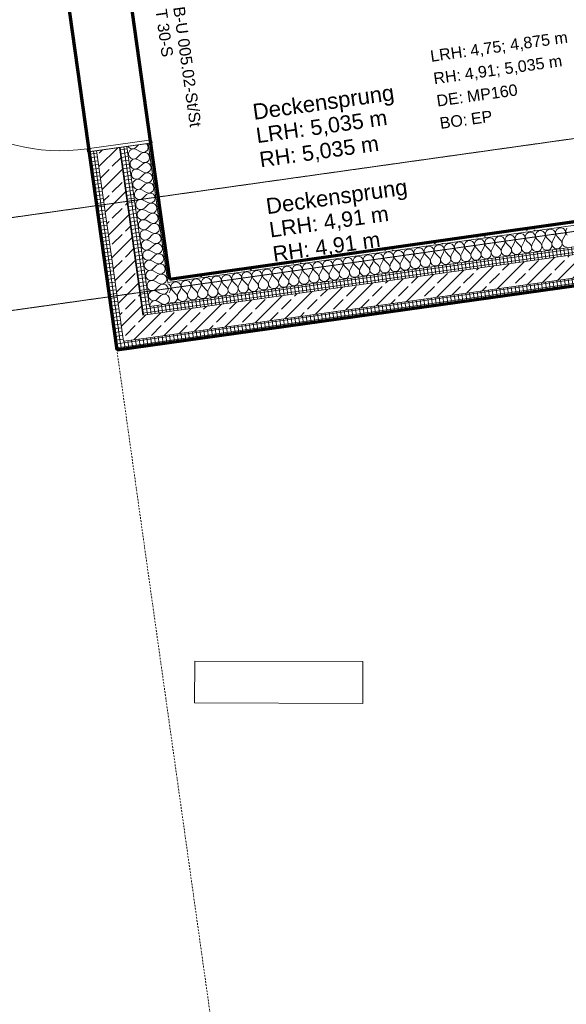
# Model space of a CAD drawing. Header units: millimetres. Extents: x 1523 to 73943, y -91729 to 10268.
# Tile 16 of 39: x 55017 to 58582, y -63462 to -57042. Entities that reach past the tile are written whole.
import ezdxf

# ---------------------------------------------------------------- set-up
doc = ezdxf.new("R2010")
doc.units = ezdxf.units.MM
for name, pattern in [('CAx_nichtHalbton', [20001.0584, 10000, -0.5292, 10000, -0.5292]), ('IMPORT-STRICHPUNKT _7_', [20, 10, -5, 0, -5]), ('IMPORT-VERDECKT _8_', [7.5, 5, -2.5])]:
    doc.linetypes.add(name, pattern=pattern)
for name, color, linetype, lineweight, true_color in [('30 A--Träger _ Dachkonstruktion', 7, 'IMPORT-VERDECKT _8_', 13, 0x656565), ('90 A--Achsraster _1_50_', 7, 'IMPORT-STRICHPUNKT _7_', 13, 0x656565), ('97 A--Etiketten _ Deckensprung', 7, 'Continuous', 13, 0x656565), ('Neubau_10 A--Wand innen _tragend_', 7, 'Continuous', 13, 0x656565), ('Neubau_20 A--Gründungsbelag', 7, 'Continuous', 13, 0x656565), ('Neubau_80 A--Raum', 7, 'Continuous', 13, 0x656565), ('Xref_706_5_--_ÜP_-1_000_16_Übersichtsplan UG_IFC 2025_01_13_dwg', 7, 'Continuous', 13, 0x767676), ('XX', 7, 'Continuous', 18, 0x804040)]:
    doc.layers.add(name, color=color, linetype=linetype, lineweight=lineweight, true_color=true_color)
doc.styles.add('Arial', font='arial.ttf', dxfattribs={"height": 75})
doc.styles.add('Arial_4', font='arial.ttf', dxfattribs={"height": 100})
doc.styles.add('Arial_B_1', font='txt', dxfattribs={"height": 103.174603})
pattern_1 = [(184.336, (0, 0), (-1.890132, 24.928446), []), (274.336, (0, 0), (24.928446, 1.890132), [])]
pattern_2 = [(131.336, (0, 0), (90.10192, 79.25683), []), (131.336, (-45.05, -39.63), (90.10192, 79.25683), [90, -30])]
pattern_3 = [(86.336, (0, 0), (-86.42598, 5.53439), [0, -50]), (86.336, (-41.615, 27.72), (-86.42598, 5.53439), [0, -50])]
pattern_4 = [(274.336, (0, 0), (24.928446, 1.890132), []), (4.336, (0, 0), (-1.890132, 24.928446), [])]

# ---------------------------------------------------------------- blocks, each defined once
blk = doc.blocks.new('Xref_706_5_--_ÜP_-1_000_11_Übersichtsplan UG_IFC 2024_09_30_dwg__X50-41959615-SuD_-1UG gesamt Plot  - Blatt 9')
at = {"layer": 'Neubau_10 A--Wand innen _tragend_', "color": 9, "true_color": 0xcbcbcb, "flags": 128}
for points in [[(58966.4, 1457.2), (58951.6, 1450.4), (58935.4, 1451.5), (58921.6, 1460.1)], [(58994.4, 1411.3), (58968.3, 1390.5), (58953.6, 1383.8), (58937.4, 1384.9), (58923.6, 1393.5), (58915.5, 1407.5), (58915, 1423.8), (58922.3, 1438.3), (58935.5, 1447.7), (58951.6, 1449.7), (58966.8, 1443.8), (58994, 1424.6), (59002.2, 1420.4), (59011.2, 1418.6), (59020.4, 1419.3), (59029, 1422.5), (59036.4, 1427.9), (59042.1, 1435.2), (59045.6, 1443.7)], [(58996.4, 1344.6), (58970.3, 1323.9), (58955.5, 1317.2), (58939.3, 1318.2), (58925.5, 1326.8), (58917.4, 1340.9), (58917, 1357.1), (58924.2, 1371.7), (58937.5, 1381), (58953.6, 1383), (58968.7, 1377.2), (58996, 1358), (59004.1, 1353.8), (59013.2, 1351.9), (59022.3, 1352.7), (59030.9, 1355.8), (59038.4, 1361.3), (59044, 1368.5), (59047.5, 1377), (59048.5, 1386.2), (59047, 1395.3), (59043, 1403.6), (59036.9, 1410.5), (59029.2, 1415.4), (59020.4, 1418.1), (59011.2, 1418.3), (59002.3, 1416), (58994.4, 1411.3)], [(59000.2, 1211.4), (58974.2, 1190.6), (58959.4, 1183.9), (58943.2, 1184.9), (58929.4, 1193.5), (58921.3, 1207.6), (58920.8, 1223.9), (58928.1, 1238.4), (58941.3, 1247.8), (58957.5, 1249.8), (58972.6, 1243.9), (58999.8, 1224.7), (59008, 1220.5), (59017, 1218.7), (59026.2, 1219.4), (59034.8, 1222.6), (59042.3, 1228), (59047.9, 1235.2), (59051.4, 1243.8), (59052.4, 1252.9), (59050.8, 1262), (59046.9, 1270.3), (59040.8, 1277.2), (59033.1, 1282.2), (59024.3, 1284.9), (59015.1, 1285), (59006.2, 1282.7), (58998.3, 1278), (58972.2, 1257.2), (58957.4, 1250.5), (58941.2, 1251.6), (58927.5, 1260.2), (58919.4, 1274.3), (58918.9, 1290.5), (58926.2, 1305), (58939.4, 1314.4), (58955.5, 1316.4), (58970.7, 1310.6), (58997.9, 1291.3), (59006.1, 1287.1), (59015.1, 1285.3), (59024.3, 1286), (59032.9, 1289.2), (59040.3, 1294.6), (59046, 1301.9), (59049.4, 1310.4), (59050.4, 1319.5), (59048.9, 1328.6), (59045, 1336.9), (59038.9, 1343.8), (59031.2, 1348.8), (59022.4, 1351.5), (59013.2, 1351.7), (59004.3, 1349.3), (58996.4, 1344.6)], [(59006.1, 1011.5), (58980, 990.7), (58965.2, 984), (58949, 985), (58935.2, 993.6), (58927.1, 1007.7), (58926.7, 1023.9), (58933.9, 1038.5), (58947.2, 1047.8), (58963.3, 1049.8), (58978.4, 1044), (59005.7, 1024.8), (59013.8, 1020.6), (59022.9, 1018.8), (59032, 1019.5), (59040.7, 1022.7), (59048.1, 1028.1), (59053.7, 1035.3), (59057.2, 1043.9), (59058.2, 1053), (59056.7, 1062.1), (59052.7, 1070.4), (59046.6, 1077.3), (59038.9, 1082.3), (59030.1, 1084.9), (59020.9, 1085.1), (59012, 1082.8), (59004.1, 1078.1), (58978, 1057.3), (58963.3, 1050.6), (58947.1, 1051.7), (58933.3, 1060.3), (58925.2, 1074.3), (58924.7, 1090.6), (58932, 1105.1), (58945.2, 1114.5), (58961.3, 1116.5), (58976.5, 1110.6), (59003.7, 1091.4), (59011.9, 1087.2), (59020.9, 1085.4), (59030.1, 1086.1), (59038.7, 1089.3), (59046.1, 1094.7), (59051.8, 1102), (59055.3, 1110.5), (59056.3, 1119.6), (59054.7, 1128.7), (59050.8, 1137), (59044.7, 1143.9), (59037, 1148.9), (59028.2, 1151.6), (59019, 1151.8), (59010.1, 1149.4), (59002.2, 1144.7), (58976.1, 1124), (58961.3, 1117.2), (58945.1, 1118.3), (58931.3, 1126.9), (58923.3, 1141), (58922.8, 1157.2), (58930, 1171.7), (58943.3, 1181.1), (58959.4, 1183.1), (58974.6, 1177.3), (59001.8, 1158.1), (59010, 1153.8), (59019, 1152), (59028.1, 1152.7), (59036.8, 1155.9), (59044.2, 1161.4), (59049.9, 1168.6), (59053.3, 1177.1), (59054.3, 1186.3), (59052.8, 1195.3), (59048.8, 1203.6), (59042.8, 1210.5), (59035, 1215.5), (59026.2, 1218.2), (59017, 1218.4), (59008.2, 1216.1), (59000.2, 1211.4)], [(59009.9, 878.2), (58983.9, 857.4), (58969.1, 850.7), (58952.9, 851.8), (58939.1, 860.3), (58931, 874.4), (58930.5, 890.7), (58937.8, 905.2), (58951.1, 914.6), (58967.2, 916.6), (58982.3, 910.7), (59009.6, 891.5), (59017.7, 887.3), (59026.7, 885.5), (59035.9, 886.2), (59044.5, 889.4), (59052, 894.8), (59057.6, 902.1), (59061.1, 910.6), (59062.1, 919.7), (59060.6, 928.8), (59056.6, 937.1), (59050.5, 944), (59042.8, 949), (59034, 951.7), (59024.8, 951.8), (59015.9, 949.5), (59008, 944.8), (58981.9, 924.1), (58967.1, 917.3), (58950.9, 918.4), (58937.2, 927), (58929.1, 941.1), (58928.6, 957.3), (58935.9, 971.8), (58949.1, 981.2), (58965.2, 983.2), (58980.4, 977.4), (59007.6, 958.1), (59015.8, 953.9), (59024.8, 952.1), (59034, 952.8), (59042.6, 956), (59050, 961.4), (59055.7, 968.7), (59059.1, 977.2), (59060.1, 986.4), (59058.6, 995.4), (59054.7, 1003.7), (59048.6, 1010.6), (59040.9, 1015.6), (59032.1, 1018.3), (59022.9, 1018.5), (59014, 1016.1), (59006.1, 1011.5)], [(59017.7, 611.6), (58991.6, 590.9), (58976.8, 584.1), (58960.6, 585.2), (58946.9, 593.8), (58938.8, 607.9), (58938.3, 624.1), (58945.6, 638.6), (58958.8, 648), (58974.9, 650), (58990.1, 644.2), (59017.3, 625), (59025.5, 620.7), (59034.5, 618.9), (59043.7, 619.6), (59052.3, 622.8), (59059.7, 628.3), (59065.4, 635.5), (59068.8, 644), (59069.8, 653.2), (59068.3, 662.2), (59064.4, 670.5), (59058.3, 677.4), (59050.6, 682.4), (59041.8, 685.1), (59032.6, 685.3), (59023.7, 682.9), (59015.8, 678.3), (58989.7, 657.5), (58974.9, 650.8), (58958.7, 651.8), (58944.9, 660.4), (58936.8, 674.5), (58936.4, 690.7), (58943.6, 705.3), (58956.9, 714.7), (58973, 716.7), (58988.1, 710.8), (59015.4, 691.6), (59023.5, 687.4), (59032.6, 685.6), (59041.7, 686.3), (59050.4, 689.5), (59057.8, 694.9), (59063.4, 702.1), (59066.9, 710.7), (59067.9, 719.8), (59066.4, 728.9), (59062.4, 737.2), (59056.3, 744.1), (59048.6, 749.1), (59039.8, 751.7), (59030.6, 751.9), (59021.7, 749.6), (59013.8, 744.9), (58987.7, 724.1), (58973, 717.4), (58956.8, 718.5), (58943, 727.1), (58934.9, 741.2), (58934.4, 757.4), (58941.7, 771.9), (58954.9, 781.3), (58971, 783.3), (58986.2, 777.4), (59013.4, 758.2), (59021.6, 754), (59030.6, 752.2), (59039.8, 752.9), (59048.4, 756.1), (59055.8, 761.5), (59061.5, 768.8), (59065, 777.3), (59066, 786.4), (59064.4, 795.5), (59060.5, 803.8), (59054.4, 810.7), (59046.7, 815.7), (59037.9, 818.4), (59028.7, 818.6), (59019.8, 816.2), (59011.9, 811.5), (58985.8, 790.8), (58971, 784.1), (58954.8, 785.1), (58941, 793.7), (58933, 807.8), (58932.5, 824), (58939.7, 838.5), (58953, 847.9), (58969.1, 849.9), (58984.3, 844.1), (59011.5, 824.9), (59019.7, 820.7), (59028.7, 818.8), (59037.9, 819.5), (59046.5, 822.7), (59053.9, 828.2), (59059.6, 835.4), (59063, 843.9), (59064, 853.1), (59062.5, 862.1), (59058.5, 870.4), (59052.5, 877.4), (59044.7, 882.3), (59035.9, 885), (59026.7, 885.2), (59017.9, 882.9), (59009.9, 878.2)], [(59025.5, 345.1), (58999.4, 324.3), (58984.6, 317.6), (58968.4, 318.6), (58954.6, 327.2), (58946.5, 341.3), (58946.1, 357.6), (58953.3, 372.1), (58966.6, 381.5), (58982.7, 383.5), (58997.8, 377.6), (59025.1, 358.4), (59033.3, 354.2), (59042.3, 352.4), (59051.4, 353.1), (59060.1, 356.3), (59067.5, 361.7), (59073.1, 368.9), (59076.6, 377.5), (59077.6, 386.6), (59076.1, 395.7), (59072.1, 404), (59066.1, 410.9), (59058.3, 415.9), (59049.5, 418.6), (59040.3, 418.7), (59031.4, 416.4), (59023.5, 411.7), (58997.5, 390.9), (58982.7, 384.2), (58966.5, 385.3), (58952.7, 393.9), (58944.6, 408), (58944.1, 424.2), (58951.4, 438.7), (58964.6, 448.1), (58980.8, 450.1), (58995.9, 444.3), (59023.1, 425), (59031.3, 420.8), (59040.3, 419), (59049.5, 419.7), (59058.1, 422.9), (59065.5, 428.3), (59071.2, 435.6), (59074.7, 444.1), (59075.7, 453.2), (59074.1, 462.3), (59070.2, 470.6), (59064.1, 477.5), (59056.4, 482.5), (59047.6, 485.2), (59038.4, 485.4), (59029.5, 483), (59021.6, 478.3), (58995.5, 457.6), (58980.7, 450.9), (58964.5, 451.9), (58950.7, 460.5), (58942.7, 474.6), (58942.2, 490.8), (58949.4, 505.4), (58962.7, 514.7), (58978.8, 516.7), (58994, 510.9), (59021.2, 491.7), (59029.4, 487.5), (59038.4, 485.6), (59047.6, 486.4), (59056.2, 489.5), (59063.6, 495), (59069.3, 502.2), (59072.7, 510.7), (59073.7, 519.9), (59072.2, 529), (59068.2, 537.3), (59062.2, 544.2), (59054.4, 549.2), (59045.6, 551.8), (59036.5, 552), (59027.6, 549.7), (59019.6, 545), (58993.6, 524.2), (58978.8, 517.5), (58962.6, 518.6), (58948.8, 527.2), (58940.7, 541.2), (58940.2, 557.5), (58947.5, 572), (58960.8, 581.4), (58976.9, 583.4), (58992, 577.5), (59019.3, 558.3), (59027.4, 554.1), (59036.4, 552.3), (59045.6, 553), (59054.2, 556.2), (59061.7, 561.6), (59067.3, 568.9), (59070.8, 577.4), (59071.8, 586.5), (59070.3, 595.6), (59066.3, 603.9), (59060.2, 610.8), (59052.5, 615.8), (59043.7, 618.5), (59034.5, 618.7), (59025.6, 616.3), (59017.7, 611.6)], [(59029.3, 211.8), (59003.3, 191), (58988.5, 184.3), (58972.3, 185.4), (58958.5, 194), (58950.4, 208), (58950, 224.3), (58957.2, 238.8), (58970.5, 248.2), (58986.6, 250.2), (59001.7, 244.3), (59029, 225.1), (59037.1, 220.9), (59046.1, 219.1), (59055.3, 219.8), (59063.9, 223), (59071.4, 228.4), (59077, 235.7), (59080.5, 244.2), (59081.5, 253.3), (59080, 262.4), (59076, 270.7), (59069.9, 277.6), (59062.2, 282.6), (59053.4, 285.3), (59044.2, 285.5), (59035.3, 283.1), (59027.4, 278.4), (59001.3, 257.7), (58986.6, 250.9), (58970.3, 252), (58956.6, 260.6), (58948.5, 274.7), (58948, 290.9), (58955.3, 305.4), (58968.5, 314.8), (58984.6, 316.8), (58999.8, 311), (59027, 291.8), (59035.2, 287.5), (59044.2, 285.7), (59053.4, 286.4), (59062, 289.6), (59069.4, 295.1), (59075.1, 302.3), (59078.5, 310.8), (59079.6, 320), (59078, 329), (59074.1, 337.3), (59068, 344.2), (59060.3, 349.2), (59051.5, 351.9), (59042.3, 352.1), (59033.4, 349.8), (59025.5, 345.1)], [(59037.1, -54.8), (59011, -75.5), (58996.3, -82.2), (58980.1, -81.2), (58966.3, -72.6), (58958.2, -58.5), (58957.7, -42.3), (58965, -27.8), (58978.2, -18.4), (58994.3, -16.4), (59009.5, -22.2), (59036.7, -41.4), (59044.9, -45.6), (59053.9, -47.5), (59063.1, -46.8), (59071.7, -43.6), (59079.1, -38.1), (59084.8, -30.9), (59088.3, -22.4), (59089.3, -13.2), (59087.7, -4.2), (59083.8, 4.1), (59077.7, 11.1), (59070, 16), (59061.2, 18.7), (59052, 18.9), (59043.1, 16.6), (59035.2, 11.9), (59009.1, -8.9), (58994.3, -15.6), (58978.1, -14.5), (58964.3, -6), (58956.2, 8.1), (58955.8, 24.4), (58963, 38.9), (58976.3, 48.3), (58992.4, 50.3), (59007.5, 44.4), (59034.8, 25.2), (59043, 21), (59052, 19.2), (59061.1, 19.9), (59069.8, 23.1), (59077.2, 28.5), (59082.8, 35.8), (59086.3, 44.3), (59087.3, 53.4), (59085.8, 62.5), (59081.8, 70.8), (59075.8, 77.7), (59068, 82.7), (59059.2, 85.4), (59050, 85.5), (59041.1, 83.2), (59033.2, 78.5), (59007.2, 57.8), (58992.4, 51), (58976.2, 52.1), (58962.4, 60.7), (58954.3, 74.8), (58953.8, 91), (58961.1, 105.5), (58974.3, 114.9), (58990.5, 116.9), (59005.6, 111.1), (59032.8, 91.8), (59041, 87.6), (59050, 85.8), (59059.2, 86.5), (59067.8, 89.7), (59075.2, 95.1), (59080.9, 102.4), (59084.4, 110.9), (59085.4, 120.1), (59083.8, 129.1), (59079.9, 137.4), (59073.8, 144.3), (59066.1, 149.3), (59057.3, 152), (59048.1, 152.2), (59039.2, 149.8), (59031.3, 145.2), (59005.2, 124.4), (58990.4, 117.7), (58974.2, 118.7), (58960.5, 127.3), (58952.4, 141.4), (58951.9, 157.6), (58959.1, 172.2), (58972.4, 181.5), (58988.5, 183.5), (59003.7, 177.7), (59030.9, 158.5), (59039.1, 154.3), (59048.1, 152.5), (59057.3, 153.2), (59065.9, 156.4), (59073.3, 161.8), (59079, 169), (59082.4, 177.6), (59083.4, 186.7), (59081.9, 195.8), (59077.9, 204.1), (59071.9, 211), (59064.1, 216), (59055.4, 218.6), (59046.2, 218.8), (59037.3, 216.5), (59029.3, 211.8)], [(59039, -121.4), (59013, -142.2), (58998.2, -148.9), (58982, -147.8), (58968.2, -139.2), (58960.1, -125.1), (58959.7, -108.9), (58966.9, -94.4), (58980.2, -85), (58996.3, -83), (59011.4, -88.9), (59038.7, -108.1), (59046.8, -112.3), (59055.9, -114.1), (59065, -113.4), (59073.6, -110.2), (59081.1, -104.8), (59086.7, -97.5), (59090.2, -89), (59091.2, -79.9), (59089.7, -70.8), (59085.7, -62.5), (59079.6, -55.6), (59071.9, -50.6), (59063.1, -47.9), (59053.9, -47.7), (59045, -50.1), (59037.1, -54.8)], [(59041, -188), (59014.9, -208.8), (59000.1, -215.5), (58983.9, -214.5), (58970.2, -205.9), (58962.1, -191.8), (58961.6, -175.6), (58968.8, -161), (58982.1, -151.6), (58998.2, -149.6), (59013.4, -155.5), (59040.6, -174.7), (59048.8, -178.9), (59057.8, -180.7), (59067, -180), (59075.6, -176.8), (59083, -171.4), (59088.7, -164.2), (59092.1, -155.6), (59093.1, -146.5), (59091.6, -137.4), (59087.7, -129.1), (59081.6, -122.2), (59073.9, -117.2), (59065.1, -114.6), (59055.9, -114.4), (59047, -116.7), (59039, -121.4)], [(59042.9, -254.7), (59016.9, -275.4), (59002.1, -282.2), (58985.9, -281.1), (58972.1, -272.5), (58964, -258.4), (58963.5, -242.2), (58970.8, -227.7), (58984, -218.3), (59000.2, -216.3), (59015.3, -222.1), (59042.5, -241.3), (59050.7, -245.6), (59059.7, -247.4), (59068.9, -246.7), (59077.5, -243.5), (59085, -238), (59090.6, -230.8), (59094.1, -222.3), (59095.1, -213.1), (59093.5, -204.1), (59089.6, -195.8), (59083.5, -188.9), (59075.8, -183.9), (59067, -181.2), (59057.8, -181), (59048.9, -183.4), (59041, -188)], [(59044.9, -321.3), (59018.8, -342.1), (59004, -348.8), (58987.8, -347.7), (58974, -339.1), (58966, -325.1), (58965.5, -308.8), (58972.7, -294.3), (58986, -284.9), (59002.1, -282.9), (59017.2, -288.8), (59044.5, -308), (59052.7, -312.2), (59061.7, -314), (59070.8, -313.3), (59079.5, -310.1), (59086.9, -304.7), (59092.6, -297.4), (59096, -288.9), (59097, -279.8), (59095.5, -270.7), (59091.5, -262.4), (59085.5, -255.5), (59077.7, -250.5), (59068.9, -247.8), (59059.7, -247.6), (59050.8, -250), (59042.9, -254.7)], [(59046.8, -388), (59020.7, -408.7), (59006, -415.4), (58989.8, -414.4), (58976, -405.8), (58967.9, -391.7), (58967.4, -375.5), (58974.7, -360.9), (58987.9, -351.6), (59004, -349.6), (59019.2, -355.4), (59046.4, -374.6), (59054.6, -378.8), (59063.6, -380.7), (59072.8, -379.9), (59081.4, -376.8), (59088.8, -371.3), (59094.5, -364.1), (59098, -355.6), (59099, -346.4), (59097.4, -337.3), (59093.5, -329), (59087.4, -322.1), (59079.7, -317.1), (59070.9, -314.5), (59061.7, -314.3), (59052.8, -316.6), (59044.9, -321.3)], [(59048.8, -454.6), (59022.7, -475.4), (59007.9, -482.1), (58991.7, -481), (58977.9, -472.4), (58969.8, -458.3), (58969.4, -442.1), (58976.6, -427.6), (58989.9, -418.2), (59006, -416.2), (59021.1, -422), (59048.4, -441.3), (59056.5, -445.5), (59065.6, -447.3), (59074.7, -446.6), (59083.3, -443.4), (59090.8, -438), (59096.4, -430.7), (59099.9, -422.2), (59100.9, -413.1), (59099.4, -404), (59095.4, -395.7), (59089.3, -388.8), (59081.6, -383.8), (59072.8, -381.1), (59063.6, -380.9), (59054.7, -383.3), (59046.8, -388)], [(59050.7, -521.2), (59024.6, -542), (59009.8, -548.7), (58993.6, -547.7), (58979.9, -539.1), (58971.8, -525), (58971.3, -508.7), (58978.6, -494.2), (58991.8, -484.8), (59007.9, -482.8), (59023.1, -488.7), (59050.3, -507.9), (59058.5, -512.1), (59067.5, -513.9), (59076.7, -513.2), (59085.3, -510), (59092.7, -504.6), (59098.4, -497.4), (59101.8, -488.8), (59102.8, -479.7), (59101.3, -470.6), (59097.4, -462.3), (59091.3, -455.4), (59083.6, -450.4), (59074.8, -447.7), (59065.6, -447.6), (59056.7, -449.9), (59048.8, -454.6)], [(59054.6, -654.5), (59028.5, -675.3), (59013.7, -682), (58997.5, -680.9), (58983.7, -672.3), (58975.7, -658.3), (58975.2, -642), (58982.4, -627.5), (58995.7, -618.1), (59011.8, -616.1), (59026.9, -622), (59054.2, -641.2), (59062.4, -645.4), (59071.4, -647.2), (59080.5, -646.5), (59089.2, -643.3), (59096.6, -637.9), (59102.3, -630.6), (59105.7, -622.1), (59106.7, -613), (59105.2, -603.9), (59101.2, -595.6), (59095.2, -588.7), (59087.4, -583.7), (59078.6, -581), (59069.4, -580.8), (59060.5, -583.2), (59052.6, -587.9), (59026.6, -608.6), (59011.8, -615.4), (58995.6, -614.3), (58981.8, -605.7), (58973.7, -591.6), (58973.2, -575.4), (58980.5, -560.9), (58993.7, -551.5), (59009.9, -549.5), (59025, -555.3), (59052.2, -574.5), (59060.4, -578.8), (59069.4, -580.6), (59078.6, -579.9), (59087.2, -576.7), (59094.7, -571.2), (59100.3, -564), (59103.8, -555.5), (59104.8, -546.3), (59103.2, -537.3), (59099.3, -529), (59093.2, -522.1), (59085.5, -517.1), (59076.7, -514.4), (59067.5, -514.2), (59058.6, -516.5), (59050.7, -521.2)], [(59058.5, -787.8), (59032.4, -808.5), (59017.6, -815.3), (59001.4, -814.2), (58987.6, -805.6), (58979.5, -791.5), (58979.1, -775.3), (58986.3, -760.8), (58999.6, -751.4), (59015.7, -749.4), (59030.8, -755.2), (59058.1, -774.5), (59066.2, -778.7), (59075.3, -780.5), (59084.4, -779.8), (59093.1, -776.6), (59100.5, -771.2), (59106.1, -763.9), (59109.6, -755.4), (59110.6, -746.2), (59109.1, -737.2), (59105.1, -728.9), (59099, -722), (59091.3, -717), (59082.5, -714.3), (59073.3, -714.1), (59064.4, -716.5), (59056.5, -721.1), (59030.4, -741.9), (59015.7, -748.6), (58999.5, -747.6), (58985.7, -739), (58977.6, -724.9), (58977.1, -708.7), (58984.4, -694.1), (58997.6, -684.8), (59013.7, -682.8), (59028.9, -688.6), (59056.1, -707.8), (59064.3, -712), (59073.3, -713.8), (59082.5, -713.1), (59091.1, -709.9), (59098.5, -704.5), (59104.2, -697.3), (59107.7, -688.7), (59108.7, -679.6), (59107.1, -670.5), (59103.2, -662.2), (59097.1, -655.3), (59089.4, -650.3), (59080.6, -647.7), (59071.4, -647.5), (59062.5, -649.8), (59054.6, -654.5)], [(59064.3, -987.7), (59038.2, -1008.5), (59023.4, -1015.2), (59007.2, -1014.1), (58993.4, -1005.5), (58985.4, -991.4), (58984.9, -975.2), (58992.1, -960.7), (59005.4, -951.3), (59021.5, -949.3), (59036.7, -955.2), (59063.9, -974.4), (59072.1, -978.6), (59081.1, -980.4), (59090.2, -979.7), (59098.9, -976.5), (59106.3, -971.1), (59112, -963.8), (59115.4, -955.3), (59116.4, -946.2), (59114.9, -937.1), (59110.9, -928.8), (59104.9, -921.9), (59097.1, -916.9), (59088.3, -914.2), (59079.1, -914), (59070.3, -916.4), (59062.3, -921.1), (59036.3, -941.8), (59021.5, -948.5), (59005.3, -947.5), (58991.5, -938.9), (58983.4, -924.8), (58982.9, -908.6), (58990.2, -894), (59003.5, -884.7), (59019.6, -882.7), (59034.7, -888.5), (59061.9, -907.7), (59070.1, -911.9), (59079.1, -913.8), (59088.3, -913.1), (59096.9, -909.9), (59104.4, -904.4), (59110, -897.2), (59113.5, -888.7), (59114.5, -879.5), (59113, -870.5), (59109, -862.1), (59102.9, -855.2), (59095.2, -850.3), (59086.4, -847.6), (59077.2, -847.4), (59068.3, -849.7), (59060.4, -854.4), (59034.3, -875.2), (59019.5, -881.9), (59003.3, -880.8), (58989.6, -872.3), (58981.5, -858.2), (58981, -841.9), (58988.3, -827.4), (59001.5, -818), (59017.6, -816), (59032.8, -821.9), (59060, -841.1), (59068.2, -845.3), (59077.2, -847.1), (59086.4, -846.4), (59095, -843.2), (59102.4, -837.8), (59108.1, -830.5), (59111.5, -822), (59112.5, -812.9), (59111, -803.8), (59107.1, -795.5), (59101, -788.6), (59093.3, -783.6), (59084.5, -780.9), (59075.3, -780.8), (59066.4, -783.1), (59058.5, -787.8)], [(59118.5, -1161.9), (59121.2, -1155.2), (59122.2, -1146.1), (59120.7, -1137), (59116.8, -1128.7), (59110.7, -1121.8), (59103, -1116.8), (59094.2, -1114.1), (59085, -1113.9), (59076.1, -1116.3), (59068.2, -1121), (59042.1, -1141.7), (59027.3, -1148.5), (59011.1, -1147.4), (58997.3, -1138.8), (58989.2, -1124.7), (58988.8, -1108.5), (58996, -1094), (59009.3, -1084.6), (59025.4, -1082.6), (59040.5, -1088.4), (59067.8, -1107.6), (59075.9, -1111.9), (59085, -1113.7), (59094.1, -1113), (59102.8, -1109.8), (59110.2, -1104.3), (59115.8, -1097.1), (59119.3, -1088.6), (59120.3, -1079.4), (59118.8, -1070.4), (59114.8, -1062.1), (59108.7, -1055.2), (59101, -1050.2), (59092.2, -1047.5), (59083, -1047.3), (59074.1, -1049.7), (59066.2, -1054.3), (59040.1, -1075.1), (59025.4, -1081.8), (59009.2, -1080.8), (58995.4, -1072.2), (58987.3, -1058.1), (58986.8, -1041.9), (58994.1, -1027.3), (59007.3, -1017.9), (59023.4, -1015.9), (59038.6, -1021.8), (59065.8, -1041), (59074, -1045.2), (59083, -1047), (59092.2, -1046.3), (59100.8, -1043.1), (59108.2, -1037.7), (59113.9, -1030.5), (59117.4, -1021.9), (59118.4, -1012.8), (59116.8, -1003.7), (59112.9, -995.4), (59106.8, -988.5), (59099.1, -983.5), (59090.3, -980.8), (59081.1, -980.7), (59072.2, -983), (59064.3, -987.7)], [(58995.5, -1165.5), (58998, -1160.6), (59011.2, -1151.2), (59027.3, -1149.2), (59042.5, -1155.1), (59054.8, -1163.7)]]:
    blk.add_lwpolyline(points, dxfattribs=at)
blk = doc.blocks.new('Xref_706_5_--_ÜP_-1_000_11_Übersichtsplan UG_IFC 2024_09_30_dwg__X51-41959616-SuD_-1UG gesamt Plot  - Blatt 9')
at = {"layer": 'Neubau_10 A--Wand innen _tragend_', "color": 9, "true_color": 0xcbcbcb, "flags": 128}
for points in [[(59001.6, -1180.4), (59003.5, -1177.2), (59017.6, -1169.2), (59033.8, -1168.7), (59048.4, -1175.9), (59057.7, -1189.2), (59059.7, -1205.3), (59053.9, -1220.5), (59050, -1226)], [(59094.9, -1268.4), (59095, -1263), (59092.7, -1254.1), (59088, -1246.1), (59067.2, -1220.1), (59060.5, -1205.3), (59061.6, -1189.1), (59070.2, -1175.3), (59084.2, -1167.2), (59100.5, -1166.8), (59115, -1174), (59124.4, -1187.3), (59126.4, -1203.4), (59120.5, -1218.5), (59101.3, -1245.8), (59097.1, -1253.9), (59095.3, -1262.9), (59095.8, -1269.2)], [(59127.2, -1202.2), (59127.1, -1203.3), (59127.3, -1203.6)], [(59126.2, -1297.9), (59129.5, -1298.3), (59130, -1298.2)]]:
    blk.add_lwpolyline(points, dxfattribs=at)
blk = doc.blocks.new('Xref_706_5_--_ÜP_-1_000_11_Übersichtsplan UG_IFC 2024_09_30_dwg__X52-41959617-SuD_-1UG gesamt Plot  - Blatt 9')
at = {"layer": 'Neubau_10 A--Wand innen _tragend_', "color": 9, "true_color": 0xcbcbcb, "flags": 128}
for points in [[(58987.7, -1221.2), (58993.1, -1207.3), (58991.1, -1191.1), (58986.7, -1184.9)], [(58990, -1301.5), (58996.2, -1302.2), (59005.3, -1300.6), (59013.6, -1296.7), (59020.5, -1290.6), (59025.5, -1282.9), (59028.2, -1274.1), (59028.4, -1264.9), (59026, -1256), (59021.3, -1248.1), (59000.6, -1222), (58993.9, -1207.2), (58994.9, -1191), (59001.6, -1180.4)], [(59050, -1226), (59034.7, -1247.7), (59030.5, -1255.9), (59028.6, -1264.9), (59029.4, -1274.1), (59032.5, -1282.7), (59038, -1290.1), (59045.2, -1295.8), (59053.7, -1299.2), (59062.9, -1300.2), (59071.9, -1298.7), (59080.3, -1294.7), (59087.2, -1288.7), (59092.1, -1280.9), (59094.8, -1272.1), (59094.9, -1268.4)], [(59095.8, -1269.2), (59096, -1272.1), (59099.2, -1280.7), (59104.6, -1288.2), (59111.9, -1293.8), (59120.4, -1297.3), (59126.2, -1297.9)]]:
    blk.add_lwpolyline(points, dxfattribs=at)
blk = doc.blocks.new('Xref_706_5_--_ÜP_-1_000_11_Übersichtsplan UG_IFC 2024_09_30_dwg__X54-41959619-SuD_-1UG gesamt Plot  - Blatt 9')
at = {"layer": 'Neubau_10 A--Wand innen _tragend_', "color": 9, "true_color": 0xcbcbcb, "flags": 128}
for points in [[(58071.8, -1203.7), (58084.7, -1196.3), (58100.9, -1195.9), (58115.4, -1203.1), (58124.8, -1216.4), (58126.8, -1232.5), (58121, -1247.6), (58101.7, -1274.9), (58097.5, -1283), (58095.7, -1292.1), (58096.4, -1301.2), (58099.6, -1309.9), (58105, -1317.3), (58112.3, -1322.9), (58120.8, -1326.4), (58129.9, -1327.4), (58139, -1325.9), (58147.3, -1321.9), (58154.2, -1315.8), (58159.2, -1308.1), (58161.9, -1299.3), (58162.1, -1290.1), (58159.7, -1281.2), (58155, -1273.3), (58134.3, -1247.2), (58127.6, -1232.5), (58128.6, -1216.3), (58137.2, -1202.5), (58151.3, -1194.4), (58167.5, -1193.9), (58182.1, -1201.2), (58191.4, -1214.4), (58193.4, -1230.5), (58187.6, -1245.7), (58168.4, -1272.9), (58164.2, -1281.1), (58162.3, -1290.1), (58163.1, -1299.3), (58166.2, -1307.9), (58171.7, -1315.3), (58178.9, -1321), (58187.4, -1324.5), (58196.6, -1325.5), (58205.6, -1323.9), (58214, -1320), (58220.9, -1313.9), (58225.8, -1306.2), (58228.5, -1297.4), (58228.7, -1288.2), (58226.4, -1279.3), (58221.7, -1271.4), (58200.9, -1245.3), (58194.2, -1230.5), (58195.3, -1214.3), (58203.9, -1200.5), (58217.9, -1192.5), (58234.2, -1192), (58248.7, -1199.2), (58258.1, -1212.5), (58260.1, -1228.6), (58254.2, -1243.7), (58235, -1271), (58230.8, -1279.2), (58229, -1288.2), (58229.7, -1297.3), (58232.9, -1306), (58238.3, -1313.4), (58245.6, -1319.1), (58254.1, -1322.5), (58263.2, -1323.5), (58272.3, -1322), (58280.6, -1318), (58287.5, -1312), (58292.5, -1304.2), (58295.2, -1295.4), (58295.3, -1286.2), (58293, -1277.3), (58288.3, -1269.4), (58267.6, -1243.4), (58260.8, -1228.6), (58261.9, -1212.4), (58270.5, -1198.6), (58284.6, -1190.5), (58300.8, -1190), (58315.3, -1197.3), (58324.7, -1210.5), (58326.7, -1226.7), (58320.9, -1241.8), (58301.7, -1269), (58297.4, -1277.2), (58295.6, -1286.2), (58296.3, -1295.4), (58299.5, -1304), (58304.9, -1311.5), (58312.2, -1317.1), (58320.7, -1320.6), (58329.9, -1321.6), (58338.9, -1320), (58347.2, -1316.1), (58354.1, -1310), (58359.1, -1302.3), (58361.8, -1293.5), (58362, -1284.3), (58359.6, -1275.4), (58355, -1267.5), (58334.2, -1241.4), (58327.5, -1226.6), (58328.5, -1210.4), (58337.1, -1196.7), (58351.2, -1188.6), (58367.4, -1188.1), (58382, -1195.4), (58391.3, -1208.6), (58393.4, -1224.7), (58387.5, -1239.9), (58368.3, -1267.1), (58364.1, -1275.3), (58362.3, -1284.3), (58363, -1293.5), (58366.2, -1302.1), (58371.6, -1309.5), (58378.8, -1315.2), (58387.4, -1318.6), (58396.5, -1319.6), (58405.6, -1318.1), (58413.9, -1314.2), (58420.8, -1308.1), (58425.8, -1300.4), (58428.4, -1291.6), (58428.6, -1282.4), (58426.3, -1273.5), (58421.6, -1265.6), (58400.8, -1239.5), (58394.1, -1224.7), (58395.2, -1208.5), (58403.8, -1194.7), (58417.8, -1186.6), (58434.1, -1186.2), (58448.6, -1193.4), (58458, -1206.7), (58460, -1222.8), (58454.1, -1237.9), (58434.9, -1265.2), (58430.7, -1273.3), (58428.9, -1282.4), (58429.6, -1291.5), (58432.8, -1300.1), (58438.2, -1307.6), (58445.5, -1313.2), (58454, -1316.7), (58463.1, -1317.7), (58472.2, -1316.2), (58480.5, -1312.2), (58487.4, -1306.1), (58492.4, -1298.4), (58495.1, -1289.6), (58495.3, -1280.4), (58492.9, -1271.5), (58488.2, -1263.6)], [(58488.2, -1263.6), (58467.5, -1237.5), (58460.8, -1222.8), (58461.8, -1206.6), (58470.4, -1192.8), (58484.5, -1184.7), (58500.7, -1184.2), (58515.2, -1191.5), (58524.6, -1204.7), (58526.6, -1220.8), (58520.8, -1236), (58501.6, -1263.2), (58497.4, -1271.4), (58495.5, -1280.4), (58496.2, -1289.6), (58499.4, -1298.2), (58504.9, -1305.6), (58512.1, -1311.3), (58520.6, -1314.8), (58529.8, -1315.8), (58538.8, -1314.2), (58547.1, -1310.3), (58554.1, -1304.2), (58559, -1296.5), (58561.7, -1287.7), (58561.9, -1278.5), (58559.6, -1269.6), (58554.9, -1261.7)], [(58554.9, -1261.7), (58534.1, -1235.6), (58527.4, -1220.8), (58528.5, -1204.6), (58537, -1190.8), (58551.1, -1182.7), (58567.4, -1182.3), (58581.9, -1189.5), (58591.3, -1202.8), (58593.3, -1218.9), (58587.4, -1234), (58568.2, -1261.3), (58564, -1269.5), (58562.2, -1278.5), (58562.9, -1287.6), (58566.1, -1296.3), (58571.5, -1303.7), (58578.8, -1309.4), (58587.3, -1312.8), (58596.4, -1313.8), (58605.5, -1312.3), (58613.8, -1308.3), (58620.7, -1302.3), (58625.7, -1294.5), (58628.4, -1285.7), (58628.5, -1276.5), (58626.2, -1267.6), (58621.5, -1259.7)], [(58621.5, -1259.7), (58600.7, -1233.7), (58594, -1218.9), (58595.1, -1202.7), (58603.7, -1188.9), (58617.8, -1180.8), (58634, -1180.3), (58648.5, -1187.6), (58657.9, -1200.8), (58659.9, -1217), (58654.1, -1232.1), (58634.8, -1259.3), (58630.6, -1267.5), (58628.8, -1276.5), (58629.5, -1285.7), (58632.7, -1294.3), (58638.1, -1301.8), (58645.4, -1307.4), (58653.9, -1310.9), (58663.1, -1311.9), (58672.1, -1310.3), (58680.4, -1306.4), (58687.3, -1300.3), (58692.3, -1292.6), (58695, -1283.8), (58695.2, -1274.6), (58692.8, -1265.7), (58688.2, -1257.8)], [(58688.2, -1257.8), (58667.4, -1231.7), (58660.7, -1216.9), (58661.7, -1200.7), (58670.3, -1187), (58684.4, -1178.9), (58700.6, -1178.4), (58715.2, -1185.6), (58724.5, -1198.9), (58726.5, -1215), (58720.7, -1230.2), (58701.5, -1257.4), (58697.3, -1265.6), (58695.4, -1274.6), (58696.2, -1283.8), (58699.4, -1292.4), (58704.8, -1299.8), (58712, -1305.5), (58720.5, -1308.9), (58729.7, -1309.9), (58738.8, -1308.4), (58747.1, -1304.4), (58754, -1298.4), (58759, -1290.6), (58761.6, -1281.9), (58761.8, -1272.7), (58759.5, -1263.8), (58754.8, -1255.8), (58734, -1229.8), (58727.3, -1215), (58728.4, -1198.8), (58737, -1185), (58751, -1176.9), (58767.3, -1176.5), (58781.8, -1183.7), (58791.2, -1197), (58793.2, -1213.1), (58787.3, -1228.2), (58768.1, -1255.5), (58763.9, -1263.6), (58762.1, -1272.6), (58762.8, -1281.8), (58766, -1290.4), (58771.4, -1297.9), (58778.7, -1303.5), (58787.2, -1307), (58796.3, -1308), (58805.4, -1306.5), (58813.7, -1302.5), (58820.6, -1296.4), (58825.6, -1288.7), (58828.3, -1279.9), (58828.5, -1270.7), (58826.1, -1261.8), (58821.4, -1253.9)], [(58821.4, -1253.9), (58800.7, -1227.8), (58793.9, -1213.1), (58795, -1196.8), (58803.6, -1183.1), (58817.7, -1175), (58833.9, -1174.5), (58848.4, -1181.8), (58857.8, -1195), (58859.8, -1211.1), (58854, -1226.3), (58834.8, -1253.5), (58830.5, -1261.7), (58828.7, -1270.7), (58829.4, -1279.9), (58832.6, -1288.5), (58838.1, -1295.9), (58845.3, -1301.6), (58853.8, -1305.1), (58863, -1306.1), (58872, -1304.5), (58880.3, -1300.6), (58887.2, -1294.5), (58892.2, -1286.8), (58894.9, -1278), (58895.1, -1268.8), (58892.8, -1259.9), (58888.1, -1252), (58867.3, -1225.9), (58860.6, -1211.1), (58861.6, -1194.9), (58870.2, -1181.1), (58884.3, -1173), (58900.5, -1172.6), (58915.1, -1179.8), (58924.5, -1193.1), (58926.5, -1209.2), (58920.6, -1224.3), (58901.4, -1251.6), (58897.2, -1259.8), (58895.4, -1268.8), (58896.1, -1277.9), (58899.3, -1286.6), (58904.7, -1294), (58911.9, -1299.6), (58920.5, -1303.1), (58929.6, -1304.1), (58938.7, -1302.6), (58947, -1298.6), (58953.9, -1292.6), (58958.9, -1284.8), (58961.6, -1276), (58961.7, -1266.8), (58959.4, -1257.9), (58954.7, -1250)], [(58986.7, -1184.9), (58981.7, -1177.9), (58967.2, -1170.6), (58951, -1171.1), (58936.9, -1179.2), (58928.3, -1193), (58927.2, -1209.2), (58933.9, -1224), (58954.7, -1250)], [(58075.4, -1326.4), (58080.7, -1323.9), (58087.6, -1317.8), (58092.6, -1310.1), (58095.3, -1301.3), (58095.4, -1292.1), (58093.1, -1283.2), (58088.4, -1275.3), (58073.3, -1256.3)], [(58987.7, -1221.2), (58987.3, -1222.4), (58968, -1249.6), (58963.8, -1257.8), (58962, -1266.8), (58962.7, -1276), (58965.9, -1284.6), (58971.3, -1292), (58978.6, -1297.7), (58987.1, -1301.2), (58990, -1301.5)]]:
    blk.add_lwpolyline(points, dxfattribs=at)
blk = doc.blocks.new('Xref_706_5_--_ÜP_-1_000_11_Übersichtsplan UG_IFC 2024_09_30_dwg_Tür Ol 1-Fl 27_2-41959622-SuD_-1UG gesamt Plot  - Blatt 9')
at = {"layer": 'Neubau_10 A--Wand innen _tragend_', "color": 9, "true_color": 0xcbcbcb}
blk.add_line((610, 10), (610, 1230), dxfattribs=at)
at = {"layer": 'Neubau_10 A--Wand innen _tragend_', "color": 9, "true_color": 0xcbcbcb, "flags": 128}
for points in [[(-630, -415), (-610, -415), (-610, 10), (-630, 10)], [(630, -415), (610, -415), (610, 10), (630, 10)], [(630, -405), (630, -390), (630, -250), (630, -200), (630, -50), (630, 0), (630, -50), (630, -200), (630, -250), (630, -390)], [(-630, -405), (-630, -390), (-630, -250), (-630, -200), (-630, -50), (-630, 0), (-630, -50), (-630, -200), (-630, -250), (-630, -390)]]:
    blk.add_lwpolyline(points, close=True, dxfattribs=at)
at = {"layer": 'Neubau_10 A--Wand innen _tragend_', "color": 9, "true_color": 0xcbcbcb}
blk.add_arc((610, 10), 1220, 90, 180, dxfattribs=at)
blk = doc.blocks.new('Xref_706_5_--_ÜP_-1_000_11_Übersichtsplan UG_IFC 2024_09_30_dwg_Standard-Rastermarker_11-41960564-SuD_-1UG gesamt Plot  - Blatt 9')
at = {"layer": '90 A--Achsraster _1_50_', "color": 9, "true_color": 0xcbcbcb}
blk.add_line((0, 0), (22000, 0), dxfattribs=at)
blk = doc.blocks.new('Xref_706_5_--_ÜP_-1_000_11_Übersichtsplan UG_IFC 2024_09_30_dwg_Standard-Rastermarker_22-41960576-SuD_-1UG gesamt Plot  - Blatt 9')
at = {"layer": '90 A--Achsraster _1_50_', "color": 9, "true_color": 0xcbcbcb}
blk.add_line((0, 0), (40514.6, 0), dxfattribs=at)
blk = doc.blocks.new('Xref_706_5_--_ÜP_-1_000_16_Übersichtsplan UG_IFC 2025_01_13_dwg-35469238-SuD_-1UG gesamt Plot  - Blatt 9')
at = {"layer": 'Neubau_10 A--Wand innen _tragend_', "true_color": 0xcbcbcb}
h = blk.add_hatch(dxfattribs=at)
h.set_pattern_fill('FP_14', color=9, style=0, pattern_type=2)
h.set_pattern_definition(pattern_3)
h.paths.add_polyline_path([(58975.3, 1596.3), (58642.3, 5987.1), (58627.4, 5986), (58960.3, 1595.2), (58962.4, 1595.4)])
h = blk.add_hatch(dxfattribs=at)
h.set_pattern_fill('FP_13', color=9, style=0, pattern_type=2)
h.set_pattern_definition(pattern_4)
h.paths.add_polyline_path([(59176.5, 1456.2), (58831.8, 6001.8), (58781.9, 5998), (59126.6, 1452.4), (59133.6, 1452.9)])
h = blk.add_hatch(dxfattribs=at)
h.set_pattern_fill('FP_9', color=9, style=0, pattern_type=2)
h.set_pattern_definition(pattern_2)
h.paths.add_polyline_path([(59329.8, 1417.6), (58981.3, 6013.4), (58831.8, 6001.8), (59180.2, 1406.3), (59201.3, 1407.9)])
h = blk.add_hatch(dxfattribs=at)
h.set_pattern_fill('FP_13', color=9, style=0, pattern_type=2)
h.set_pattern_definition(pattern_4)
h.paths.add_polyline_path([(59391, 1271.8), (59031.2, 6017.3), (58981.3, 6013.4), (59341.1, 1268.1), (59348.2, 1268.6)])
h = blk.add_hatch(dxfattribs=at)
h.set_pattern_fill('FP_14', color=9, style=0, pattern_type=2)
h.set_pattern_definition(pattern_3)
h.paths.add_polyline_path([(58961.5, 1580.2), (58960.3, 1595.2), (58062.9, 1527.2), (58064, 1512.2), (58959.4, 1580.1)])
h = blk.add_hatch(dxfattribs=at)
h.set_pattern_fill('FP_8', color=9, style=0, pattern_type=2)
h.set_pattern_definition(pattern_1)
h.paths.add_polyline_path([(59130.4, 1402.5), (59126.6, 1452.4), (58074.6, 1372.6), (58078.4, 1322.7), (59123.4, 1402)])
h = blk.add_hatch(dxfattribs=at)
h.set_pattern_fill('FP_8', color=9, style=0, pattern_type=2)
h.set_pattern_definition(pattern_1)
h.paths.add_polyline_path([(59180.2, 1406.3), (59176.5, 1456.2), (59126.6, 1452.4), (59173.6, 1412)])
h = blk.add_hatch(dxfattribs=at)
h.set_pattern_fill('FP_8', color=9, style=0, pattern_type=2)
h.set_pattern_definition(pattern_1)
h.paths.add_polyline_path([(59180.2, 1406.3), (59126.6, 1452.4), (59130.4, 1402.5)])
h = blk.add_hatch(dxfattribs=at)
h.set_pattern_fill('FP_9', color=9, style=0, pattern_type=2)
h.set_pattern_definition(pattern_2)
h.paths.add_polyline_path([(59341.1, 1268.1), (59329.8, 1417.6), (59180.2, 1406.3), (59332.4, 1275.6)])
h = blk.add_hatch(dxfattribs=at)
h.set_pattern_fill('FP_9', color=9, style=0, pattern_type=2)
h.set_pattern_definition(pattern_2)
h.paths.add_polyline_path([(59191.6, 1256.7), (59180.2, 1406.3), (58078.4, 1322.7), (58089.7, 1173.2), (59170.6, 1255.1)])
h = blk.add_hatch(dxfattribs=at)
h.set_pattern_fill('FP_9', color=9, style=0, pattern_type=2)
h.set_pattern_definition(pattern_2)
h.paths.add_polyline_path([(59341.1, 1268.1), (59180.2, 1406.3), (59191.6, 1256.7), (59320.1, 1266.5)])
h = blk.add_hatch(dxfattribs=at)
h.set_pattern_fill('FP_8', color=9, style=0, pattern_type=2)
h.set_pattern_definition(pattern_1)
h.paths.add_polyline_path([(59344.9, 1218.2), (59341.1, 1268.1), (58089.7, 1173.2), (58093.5, 1123.3), (59337.9, 1217.7)])
h = blk.add_hatch(dxfattribs=at)
h.set_pattern_fill('FP_8', color=9, style=0, pattern_type=2)
h.set_pattern_definition(pattern_1)
h.paths.add_polyline_path([(59394.8, 1222), (59391, 1271.8), (59341.1, 1268.1), (59388.2, 1227.7)])
h = blk.add_hatch(dxfattribs=at)
h.set_pattern_fill('FP_8', color=9, style=0, pattern_type=2)
h.set_pattern_definition(pattern_1)
h.paths.add_polyline_path([(59394.8, 1222), (59341.1, 1268.1), (59344.9, 1218.2), (59387.8, 1221.5)])
at = {"color": 7, "lineweight": 13, "true_color": 0xefefef, "flags": 128}
blk.add_lwpolyline([(61724.4, 1581), (61797.6, 2675.4), (61524.7, 2693.6), (61451.5, 1599.3)], close=True, dxfattribs=at)
at = {"layer": '30 A--Träger _ Dachkonstruktion', "color": 9, "true_color": 0xcbcbcb, "flags": 128}
blk.add_lwpolyline([(59594, -6033.7), (58659.5, 6289.4), (58061.3, 6244.1), (58976.8, -5829.8)], dxfattribs=at)
at = {"layer": '97 A--Etiketten _ Deckensprung', "color": 9, "true_color": 0xcbcbcb, "flags": 128}
for points in [[(59594, -6033.7), (59026.9, 1444.8), (58682.2, 5990.2)], [(58084, 5944.4), (58467.2, 890.5), (58976.8, -5829.8)]]:
    blk.add_lwpolyline(points, dxfattribs=at)
at = {"layer": 'Neubau_10 A--Wand innen _tragend_', "color": 9, "true_color": 0xcbcbcb, "flags": 128}
for points in [[(59031.2, 6017.3), (59391, 1271.8), (59394.8, 1222), (58093.5, 1123.3), (58062.9, 1527.2)], [(58074.6, 1372.6), (59126.6, 1452.4), (59116, 1592), (58781.9, 5998), (58642.3, 5987.1), (58627.4, 5986), (58960.3, 1595.2), (58062.9, 1527.2)], [(58064, 1512.2), (58976.4, 1581.4), (58975.3, 1596.3), (58642.3, 5987.1)], [(58078.4, 1322.7), (59180.2, 1406.3), (59176.5, 1456.2), (58831.8, 6001.8)], [(58089.7, 1173.2), (59341.1, 1268.1), (59329.8, 1417.6), (58981.3, 6013.4)]]:
    blk.add_lwpolyline(points, dxfattribs=at)
at = {"layer": 'Neubau_20 A--Gründungsbelag', "color": 9, "true_color": 0xcbcbcb, "flags": 128}
blk.add_lwpolyline([(65346.5, -19770), (66248.4, -5684.6), (58683.3, -6258.2), (58652.7, -5854.4), (66274.5, -5276.4), (66444.6, -2620.1), (66793.9, -2642.5), (66825.9, -2143.5), (67075.4, -2159.5), (67177.6, -562.7), (66928.1, -546.8), (66950.5, -197.5), (66601.2, -175.1), (67037.4, 6638.5), (59031.2, 6017.3), (59394.8, 1222), (58093.5, 1123.3), (58062.9, 1527.2), (58960.3, 1595.2), (58627.4, 5986), (56349.2, 5809.2)], dxfattribs=at)
at = {"extrusion": (0, 0, -1), "zscale": -0.9999999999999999, "rotation": 265.6637164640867}
blk.add_blockref('Xref_706_5_--_ÜP_-1_000_11_Übersichtsplan UG_IFC 2024_09_30_dwg_Standard-Rastermarker_11-41960564-SuD_-1UG gesamt Plot  - Blatt 9', (-58134.6, 13211.8), dxfattribs=at)
for name, p, rotation in [('Xref_706_5_--_ÜP_-1_000_11_Übersichtsplan UG_IFC 2024_09_30_dwg__X50-41959615-SuD_-1UG gesamt Plot  - Blatt 9', (0, 0), 2.668141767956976), ('Xref_706_5_--_ÜP_-1_000_11_Übersichtsplan UG_IFC 2024_09_30_dwg_Standard-Rastermarker_22-41960576-SuD_-1UG gesamt Plot  - Blatt 9', (87741, 3371.4), 184.3362835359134), ('Xref_706_5_--_ÜP_-1_000_11_Übersichtsplan UG_IFC 2024_09_30_dwg__X54-41959619-SuD_-1UG gesamt Plot  - Blatt 9', (0, 0), 2.668141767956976), ('Xref_706_5_--_ÜP_-1_000_11_Übersichtsplan UG_IFC 2024_09_30_dwg__X52-41959617-SuD_-1UG gesamt Plot  - Blatt 9', (0, 0), 2.668141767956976), ('Xref_706_5_--_ÜP_-1_000_11_Übersichtsplan UG_IFC 2024_09_30_dwg__X51-41959616-SuD_-1UG gesamt Plot  - Blatt 9', (0, 0), 2.668141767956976), ('Xref_706_5_--_ÜP_-1_000_11_Übersichtsplan UG_IFC 2024_09_30_dwg_Tür Ol 1-Fl 27_2-41959622-SuD_-1UG gesamt Plot  - Blatt 9', (57465.3, 1075.7), 184.3362835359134)]:
    blk.add_blockref(name, p, dxfattribs=dict(rotation=rotation))
at = {"layer": '97 A--Etiketten _ Deckensprung', "attachment_point": 1, "rotation": 94.33628, "line_spacing_factor": 0.941778}
for s, insert, char_height, width, style in [('Deckensprung', (57852, 2202.2), 103.175, 1165.496, 'Arial_B_1'), ('Deckensprung', (58471.7, 2249.2), 103.175, 1165.496, 'Arial_B_1'), ('LRH: 5,035 m', (58008.3, 2214.1), 100, 1029.603, 'Arial_4'), ('RH: 5,035 m', (58167.1, 2226.1), 100, 936.559, 'Arial_4'), ('LRH: 4,91 m', (58627.9, 2261.1), 100, 936.559, 'Arial_4'), ('RH: 4,91 m', (58786.7, 2273.1), 100, 843.515, 'Arial_4')]:
    blk.add_mtext(s, dxfattribs=dict(at, insert=insert, char_height=char_height, width=width, style=style))
at = {"layer": 'Neubau_10 A--Wand innen _tragend_', "char_height": 75, "attachment_point": 1, "rotation": 4.33628, "line_spacing_factor": 0.941778, "style": 'Arial'}
for s, insert, width in [('B-U 005.02-St/St', (57183.7, 1806.1), 946.675), ('T 30-S', (57192.6, 1688.6), 375.548)]:
    blk.add_mtext(s, dxfattribs=dict(at, insert=insert, width=width))
at = {"layer": 'Neubau_80 A--Raum', "char_height": 75, "attachment_point": 1, "rotation": 94.33628, "line_spacing_factor": 0.941778, "style": 'Arial'}
for s, insert, width in [('4,75; 4,875 m', (57556.7, 3644.1), 766.706), ('4,91; 5,035 m', (57708, 3598.2), 766.706), ('MP160', (57855.3, 3603.7), 396.667), ('EP', (58001.7, 3620.5), 167.114), ('LRH:', (57576.6, 3381.9), 284.645), ('RH:', (57723.5, 3393.1), 214.861), ('DE:', (57870.4, 3404.2), 208.434), ('BO:', (58017.3, 3415.4), 215.779)]:
    blk.add_mtext(s, dxfattribs=dict(at, insert=insert, width=width))

msp = doc.modelspace()

# ---------------------------------------------------------------- linework, layer by layer
at = {"layer": 'XX', "color": 7, "linetype": 'CAx_nichtHalbton', "lineweight": 70, "true_color": 0xffffff}
for p, q in [((54734.601, -52679.352), (55650.36, -59195.316)), ((55677.117, -56475.659), (55994.432, -58733.47)), ((55994.432, -58733.47), (60291.134, -58121.959)), ((55650.36, -59195.316), (60412.638, -58526.021))]:
    msp.add_line(p, q, dxfattribs=at)

# ---------------------------------------------------------------- block references
at = {"layer": 'Xref_706_5_--_ÜP_-1_000_16_Übersichtsplan UG_IFC 2025_01_13_dwg', "color": 9, "true_color": 0xcbcbcb, "rotation": 273.6637164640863}
msp.add_blockref('Xref_706_5_--_ÜP_-1_000_16_Übersichtsplan UG_IFC 2025_01_13_dwg-35469238-SuD_-1UG gesamt Plot  - Blatt 9', (50635.521, 0), dxfattribs=at)

doc.saveas('drawing.dxf')
